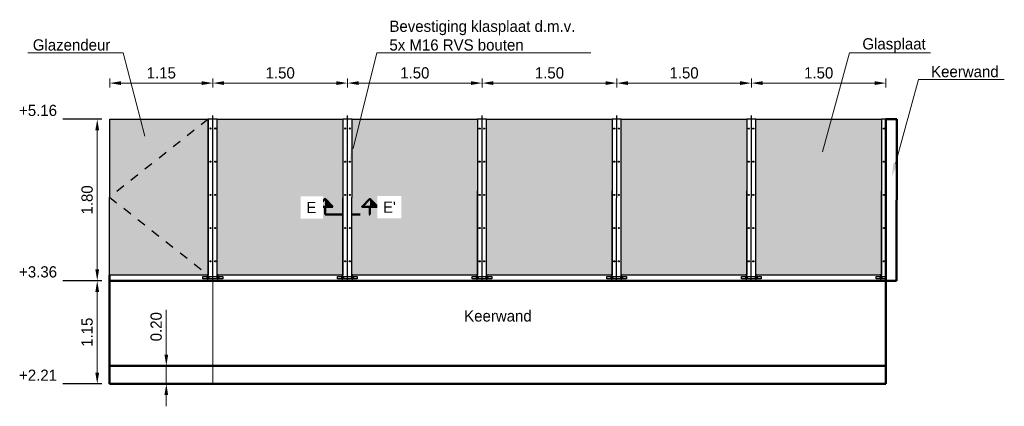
# Model space of a CAD drawing. Header units: metres. Extents: x -28193559.2 to -28193533, y -380000457.6 to -380000450.7.
# Tile 7 of 7: x -28193544 to -28193533, y -380000455 to -380000450.7. Entities that reach past the tile are written whole.
import ezdxf
from ezdxf import colors
from ezdxf.entities.mleader import LeaderData, LeaderLine
from ezdxf.math import Vec2, Vec3

# ---------------------------------------------------------------- set-up
doc = ezdxf.new("R2010")
doc.units = ezdxf.units.M
doc.header["$LTSCALE"] = 0.1
for name, pattern in [('ACAD_ISO04W100', [30, 24, -3, 0, -3]), ('CENTER2', [28.575, 19.05, -3.175, 3.175, -3.175]), ('HIDDEN', [9.525, 6.35, -3.175]), ('STIPPEL', [3, 1.5, -1.5])]:
    doc.linetypes.add(name, pattern=pattern)
for name, color, linetype in [('25', 1, 'Continuous'), ('DP-NW-Maatvoering', 7, 'Continuous'), ('glas', 3, 'Continuous'), ('Grijs1', 9, 'Continuous'), ('Hartlijn', 60, 'ACAD_ISO04W100'), ('Verborgen', 2, 'STIPPEL')]:
    doc.layers.add(name, color=color, linetype=linetype)
for name, color, linetype, lineweight in [('DP-NW-profiel (door derden te ontwerpen en detaileren)', 7, 'Continuous', 50), ('Plts-Detail', 5, 'CENTER2', 50), ('TL-2.5mm Tekst', 7, 'Continuous', 25)]:
    doc.layers.add(name, color=color, linetype=linetype, lineweight=lineweight)
doc.styles.add('StagCAD', font='StagCAD.ttf')
doc.dimstyles.new('GM-maatvoering', dxfattribs={"dimtxt": 2.5, "dimasz": 2.5, "dimexe": 1, "dimexo": 0, "dimgap": 1, "dimtad": 1, "dimrnd": 0.001, "dimzin": 1, "dimdsep": 46, "dimtxsty": 'StagCAD', "dimcen": 0.09, "dimclrd": 1, "dimclre": 1, "dimclrt": 7, "dimazin": 0, "dimtfac": 1, "dimtix": 1, "dimtmove": 0, "dimatfit": 3, "dimfxl": 1, "dimfxlon": 1, "dimtvp": 0.83, "dimtolj": 1, "dimtzin": 0, "dimlwd": 15, "dimlwe": 15, "dimarcsym": 0})

# ---------------------------------------------------------------- blocks, each defined once
blk = doc.blocks.new('*D18')
at = {"layer": 'Defpoints', "color": 0, "transparency": 16777216}
for p in [(-28193535.841, -380000451.418), (-28193537.341, -380000451.822), (-28193535.841, -380000451.822)]:
    blk.add_point(p, dxfattribs=at)
at = {"layer": 'DP-NW-Maatvoering', "color": 1, "lineweight": 15, "transparency": 16777216}
for p, q in [((-28193537.341, -380000451.468), (-28193537.341, -380000451.368)), ((-28193537.216, -380000451.418), (-28193535.966, -380000451.418)), ((-28193535.841, -380000451.468), (-28193535.841, -380000451.368))]:
    blk.add_line(p, q, dxfattribs=at)
at = {"layer": 'DP-NW-Maatvoering', "color": 1, "transparency": 16777216}
for points in [[(-28193537.216, -380000451.397), (-28193537.216, -380000451.439), (-28193537.341, -380000451.418)], [(-28193535.966, -380000451.397), (-28193535.966, -380000451.439), (-28193535.841, -380000451.418)]]:
    blk.add_solid(points, dxfattribs=at)
at = {"layer": 'DP-NW-Maatvoering', "color": 7, "transparency": 16777216, "insert": (-28193536.591, -380000451.305), "char_height": 0.125, "attachment_point": 5, "style": 'StagCAD'}
blk.add_mtext('\\A1;1.50', dxfattribs=at)
blk = doc.blocks.new('*D19')
at = {"layer": 'Defpoints', "color": 0, "transparency": 16777216}
for p in [(-28193534.341, -380000451.418), (-28193535.841, -380000451.822), (-28193534.341, -380000451.822)]:
    blk.add_point(p, dxfattribs=at)
at = {"layer": 'DP-NW-Maatvoering', "color": 1, "lineweight": 15, "transparency": 16777216}
for p, q in [((-28193535.841, -380000451.468), (-28193535.841, -380000451.368)), ((-28193535.716, -380000451.418), (-28193534.466, -380000451.418)), ((-28193534.341, -380000451.468), (-28193534.341, -380000451.368))]:
    blk.add_line(p, q, dxfattribs=at)
at = {"layer": 'DP-NW-Maatvoering', "color": 1, "transparency": 16777216}
for points in [[(-28193535.716, -380000451.397), (-28193535.716, -380000451.439), (-28193535.841, -380000451.418)], [(-28193534.466, -380000451.397), (-28193534.466, -380000451.439), (-28193534.341, -380000451.418)]]:
    blk.add_solid(points, dxfattribs=at)
at = {"layer": 'DP-NW-Maatvoering', "color": 7, "transparency": 16777216, "insert": (-28193535.091, -380000451.305), "char_height": 0.125, "attachment_point": 5, "style": 'StagCAD'}
blk.add_mtext('\\A1;1.50', dxfattribs=at)
blk = doc.blocks.new('*D20')
at = {"layer": 'Defpoints', "color": 0, "transparency": 16777216}
for p in [(-28193543.13, -380000453.62), (-28193542.992, -380000453.62), (-28193542.992, -380000454.77)]:
    blk.add_point(p, dxfattribs=at)
at = {"layer": 'DP-NW-Maatvoering', "color": 1, "lineweight": 15, "transparency": 16777216}
for p, q in [((-28193543.08, -380000453.62), (-28193543.18, -380000453.62)), ((-28193543.13, -380000454.645), (-28193543.13, -380000453.745)), ((-28193543.08, -380000454.77), (-28193543.18, -380000454.77))]:
    blk.add_line(p, q, dxfattribs=at)
at = {"layer": 'DP-NW-Maatvoering', "color": 1, "transparency": 16777216}
for points in [[(-28193543.151, -380000453.745), (-28193543.109, -380000453.745), (-28193543.13, -380000453.62)], [(-28193543.151, -380000454.645), (-28193543.109, -380000454.645), (-28193543.13, -380000454.77)]]:
    blk.add_solid(points, dxfattribs=at)
at = {"layer": 'DP-NW-Maatvoering', "color": 7, "transparency": 16777216, "insert": (-28193543.242, -380000454.195), "char_height": 0.125, "attachment_point": 5, "rotation": 90, "style": 'StagCAD'}
blk.add_mtext('\\A1;1.15', dxfattribs=at)
blk = doc.blocks.new('*D21')
at = {"layer": 'Defpoints', "color": 0, "transparency": 16777216}
for p in [(-28193543.13, -380000451.82), (-28193543.13, -380000451.82), (-28193543.13, -380000453.62)]:
    blk.add_point(p, dxfattribs=at)
at = {"layer": 'DP-NW-Maatvoering', "color": 1, "lineweight": 15, "transparency": 16777216}
for p, q in [((-28193543.13, -380000451.82), (-28193543.18, -380000451.82)), ((-28193543.13, -380000453.495), (-28193543.13, -380000451.945)), ((-28193543.13, -380000453.62), (-28193543.08, -380000453.62))]:
    blk.add_line(p, q, dxfattribs=at)
at = {"layer": 'DP-NW-Maatvoering', "color": 1, "transparency": 16777216}
for points in [[(-28193543.151, -380000451.945), (-28193543.109, -380000451.945), (-28193543.13, -380000451.82)], [(-28193543.151, -380000453.495), (-28193543.109, -380000453.495), (-28193543.13, -380000453.62)]]:
    blk.add_solid(points, dxfattribs=at)
at = {"layer": 'DP-NW-Maatvoering', "color": 7, "transparency": 16777216, "insert": (-28193543.242, -380000452.72), "char_height": 0.125, "attachment_point": 5, "rotation": 90, "style": 'StagCAD'}
blk.add_mtext('\\A1;1.80', dxfattribs=at)
blk = doc.blocks.new('*D22')
at = {"layer": 'Defpoints', "color": 0, "transparency": 16777216}
for p in [(-28193542.992, -380000454.57), (-28193542.36, -380000454.57), (-28193542.992, -380000454.77)]:
    blk.add_point(p, dxfattribs=at)
at = {"layer": 'DP-NW-Maatvoering', "color": 1, "lineweight": 15, "transparency": 16777216}
for p, q in [((-28193542.36, -380000454.445), (-28193542.36, -380000453.945)), ((-28193542.41, -380000454.57), (-28193542.31, -380000454.57)), ((-28193542.36, -380000454.77), (-28193542.36, -380000454.57)), ((-28193542.41, -380000454.77), (-28193542.31, -380000454.77)), ((-28193542.36, -380000454.895), (-28193542.36, -380000455.02))]:
    blk.add_line(p, q, dxfattribs=at)
at = {"layer": 'DP-NW-Maatvoering', "color": 1, "transparency": 16777216}
for points in [[(-28193542.381, -380000454.445), (-28193542.34, -380000454.445), (-28193542.36, -380000454.57)], [(-28193542.381, -380000454.895), (-28193542.34, -380000454.895), (-28193542.36, -380000454.77)]]:
    blk.add_solid(points, dxfattribs=at)
at = {"layer": 'DP-NW-Maatvoering', "color": 7, "transparency": 16777216, "insert": (-28193542.473, -380000454.133), "char_height": 0.125, "attachment_point": 5, "rotation": 90, "style": 'StagCAD'}
blk.add_mtext('\\A1;0.20', dxfattribs=at)
blk = doc.blocks.new('*D27')
at = {"layer": 'Defpoints', "color": 0, "transparency": 16777216}
for p in [(-28193537.341, -380000451.418), (-28193538.841, -380000451.822), (-28193537.341, -380000451.822)]:
    blk.add_point(p, dxfattribs=at)
at = {"layer": 'DP-NW-Maatvoering', "color": 1, "lineweight": 15, "transparency": 16777216}
for p, q in [((-28193538.841, -380000451.468), (-28193538.841, -380000451.368)), ((-28193538.716, -380000451.418), (-28193537.466, -380000451.418)), ((-28193537.341, -380000451.468), (-28193537.341, -380000451.368))]:
    blk.add_line(p, q, dxfattribs=at)
at = {"layer": 'DP-NW-Maatvoering', "color": 1, "transparency": 16777216}
for points in [[(-28193538.716, -380000451.397), (-28193538.716, -380000451.439), (-28193538.841, -380000451.418)], [(-28193537.466, -380000451.397), (-28193537.466, -380000451.439), (-28193537.341, -380000451.418)]]:
    blk.add_solid(points, dxfattribs=at)
at = {"layer": 'DP-NW-Maatvoering', "color": 7, "transparency": 16777216, "insert": (-28193538.091, -380000451.305), "char_height": 0.125, "attachment_point": 5, "style": 'StagCAD'}
blk.add_mtext('\\A1;1.50', dxfattribs=at)
blk = doc.blocks.new('*D28')
at = {"layer": 'Defpoints', "color": 0, "transparency": 16777216}
for p in [(-28193538.841, -380000451.418), (-28193540.341, -380000451.822), (-28193538.841, -380000451.822)]:
    blk.add_point(p, dxfattribs=at)
at = {"layer": 'DP-NW-Maatvoering', "color": 1, "lineweight": 15, "transparency": 16777216}
for p, q in [((-28193540.341, -380000451.468), (-28193540.341, -380000451.368)), ((-28193540.216, -380000451.418), (-28193538.966, -380000451.418)), ((-28193538.841, -380000451.468), (-28193538.841, -380000451.368))]:
    blk.add_line(p, q, dxfattribs=at)
at = {"layer": 'DP-NW-Maatvoering', "color": 1, "transparency": 16777216}
for points in [[(-28193540.216, -380000451.397), (-28193540.216, -380000451.439), (-28193540.341, -380000451.418)], [(-28193538.966, -380000451.397), (-28193538.966, -380000451.439), (-28193538.841, -380000451.418)]]:
    blk.add_solid(points, dxfattribs=at)
at = {"layer": 'DP-NW-Maatvoering', "color": 7, "transparency": 16777216, "insert": (-28193539.591, -380000451.305), "char_height": 0.125, "attachment_point": 5, "style": 'StagCAD'}
blk.add_mtext('\\A1;1.50', dxfattribs=at)
blk = doc.blocks.new('*D29')
at = {"layer": 'Defpoints', "color": 0, "transparency": 16777216}
for p in [(-28193540.341, -380000451.418), (-28193541.841, -380000451.822), (-28193540.341, -380000451.822)]:
    blk.add_point(p, dxfattribs=at)
at = {"layer": 'DP-NW-Maatvoering', "color": 1, "lineweight": 15, "transparency": 16777216}
for p, q in [((-28193541.841, -380000451.468), (-28193541.841, -380000451.368)), ((-28193541.716, -380000451.418), (-28193540.466, -380000451.418)), ((-28193540.341, -380000451.468), (-28193540.341, -380000451.368))]:
    blk.add_line(p, q, dxfattribs=at)
at = {"layer": 'DP-NW-Maatvoering', "color": 1, "transparency": 16777216}
for points in [[(-28193541.716, -380000451.397), (-28193541.716, -380000451.439), (-28193541.841, -380000451.418)], [(-28193540.466, -380000451.397), (-28193540.466, -380000451.439), (-28193540.341, -380000451.418)]]:
    blk.add_solid(points, dxfattribs=at)
at = {"layer": 'DP-NW-Maatvoering', "color": 7, "transparency": 16777216, "insert": (-28193541.091, -380000451.305), "char_height": 0.125, "attachment_point": 5, "style": 'StagCAD'}
blk.add_mtext('\\A1;1.50', dxfattribs=at)
blk = doc.blocks.new('*D30')
at = {"layer": 'Defpoints', "color": 0, "transparency": 16777216}
for p in [(-28193541.841, -380000451.418), (-28193542.991, -380000451.82), (-28193541.841, -380000451.822)]:
    blk.add_point(p, dxfattribs=at)
at = {"layer": 'DP-NW-Maatvoering', "color": 1, "lineweight": 15, "transparency": 16777216}
for p, q in [((-28193542.991, -380000451.468), (-28193542.991, -380000451.368)), ((-28193542.866, -380000451.418), (-28193541.966, -380000451.418)), ((-28193541.841, -380000451.468), (-28193541.841, -380000451.368))]:
    blk.add_line(p, q, dxfattribs=at)
at = {"layer": 'DP-NW-Maatvoering', "color": 1, "transparency": 16777216}
for points in [[(-28193542.866, -380000451.397), (-28193542.866, -380000451.439), (-28193542.991, -380000451.418)], [(-28193541.966, -380000451.397), (-28193541.966, -380000451.439), (-28193541.841, -380000451.418)]]:
    blk.add_solid(points, dxfattribs=at)
at = {"layer": 'DP-NW-Maatvoering', "color": 7, "transparency": 16777216, "insert": (-28193542.416, -380000451.305), "char_height": 0.125, "attachment_point": 5, "style": 'StagCAD'}
blk.add_mtext('\\A1;1.15', dxfattribs=at)

msp = doc.modelspace()

# ---------------------------------------------------------------- hatches: boundary and pattern name
at = {"layer": 'Grijs1'}
for points in [[(-28193541.892, -380000451.82), (-28193542.991, -380000451.82), (-28193542.992, -380000453.557), (-28193541.892, -380000453.558)], [(-28193540.392, -380000451.82), (-28193541.792, -380000451.82), (-28193541.792, -380000453.558), (-28193540.392, -380000453.558)], [(-28193538.891, -380000451.821), (-28193540.291, -380000451.82), (-28193540.292, -380000453.559), (-28193538.892, -380000453.56)], [(-28193537.391, -380000451.821), (-28193538.791, -380000451.82), (-28193538.792, -380000453.559), (-28193537.392, -380000453.56)], [(-28193535.891, -380000451.821), (-28193537.291, -380000451.82), (-28193537.292, -380000453.559), (-28193535.892, -380000453.56)], [(-28193534.391, -380000451.821), (-28193535.791, -380000451.82), (-28193535.792, -380000453.56), (-28193534.392, -380000453.56)]]:
    msp.add_hatch(color=256, dxfattribs=at).paths.add_polyline_path(points)

# ---------------------------------------------------------------- linework, layer by layer
at = {"layer": '25'}
for p, q in [((-28193541.892, -380000453.573), (-28193541.892, -380000451.82)), ((-28193541.792, -380000451.82), (-28193541.892, -380000451.82)), ((-28193541.792, -380000453.573), (-28193541.792, -380000451.82)), ((-28193540.392, -380000453.573), (-28193540.391, -380000451.82)), ((-28193540.291, -380000451.82), (-28193540.391, -380000451.82)), ((-28193540.292, -380000453.573), (-28193540.291, -380000451.82)), ((-28193538.791, -380000451.821), (-28193538.891, -380000451.821)), ((-28193537.291, -380000451.821), (-28193537.391, -380000451.821)), ((-28193535.791, -380000451.821), (-28193535.891, -380000451.821)), ((-28193534.341, -380000451.821), (-28193534.391, -380000451.821)), ((-28193538.892, -380000453.575), (-28193538.891, -380000452.62)), ((-28193538.792, -380000453.575), (-28193538.791, -380000452.62)), ((-28193537.392, -380000453.575), (-28193537.391, -380000452.62)), ((-28193537.292, -380000453.575), (-28193537.291, -380000452.62)), ((-28193535.892, -380000453.575), (-28193535.891, -380000452.62)), ((-28193535.792, -380000453.575), (-28193535.791, -380000452.62)), ((-28193534.392, -380000453.575), (-28193534.391, -380000452.62))]:
    msp.add_line(p, q, dxfattribs=at)
for points in [[(-28193541.952, -380000453.573), (-28193541.732, -380000453.573), (-28193541.732, -380000453.598), (-28193541.952, -380000453.598), (-28193541.952, -380000453.573)], [(-28193540.452, -380000453.573), (-28193540.232, -380000453.573), (-28193540.232, -380000453.598), (-28193540.452, -380000453.598), (-28193540.452, -380000453.573)], [(-28193538.952, -380000453.575), (-28193538.732, -380000453.575), (-28193538.732, -380000453.6), (-28193538.952, -380000453.6), (-28193538.952, -380000453.575)], [(-28193537.452, -380000453.575), (-28193537.232, -380000453.575), (-28193537.232, -380000453.6), (-28193537.452, -380000453.6), (-28193537.452, -380000453.575)], [(-28193535.952, -380000453.575), (-28193535.732, -380000453.575), (-28193535.732, -380000453.6), (-28193535.952, -380000453.6), (-28193535.952, -380000453.575)]]:
    msp.add_lwpolyline(points, close=True, dxfattribs=at)
msp.add_lwpolyline([(-28193534.342, -380000453.6), (-28193534.452, -380000453.6), (-28193534.452, -380000453.575), (-28193534.342, -380000453.575)], dxfattribs=at)
at = {"layer": 'DP-NW-profiel (door derden te ontwerpen en detaileren)'}
for p, q in [((-28193534.342, -380000453.56), (-28193534.341, -380000451.821)), ((-28193534.222, -380000453.62), (-28193534.221, -380000451.821)), ((-28193542.992, -380000453.62), (-28193534.342, -380000453.62)), ((-28193542.992, -380000454.57), (-28193534.342, -380000454.57)), ((-28193542.992, -380000454.77), (-28193534.342, -380000454.77))]:
    msp.add_line(p, q, dxfattribs=at)
for points in [[(-28193534.341, -380000451.82), (-28193534.221, -380000451.82)], [(-28193542.992, -380000454.77), (-28193542.992, -380000453.557)], [(-28193534.342, -380000453.56), (-28193534.342, -380000454.77)], [(-28193534.222, -380000453.62), (-28193534.342, -380000453.62)]]:
    msp.add_lwpolyline(points, dxfattribs=at)
at = {"layer": 'DP-NW-profiel (door derden te ontwerpen en detaileren)', "lineweight": 20}
msp.add_lwpolyline([(-28193541.842, -380000453.62), (-28193541.842, -380000454.77)], dxfattribs=at)
at = {"layer": 'DP-NW-profiel (door derden te ontwerpen en detaileren)', "lineweight": 25}
for centre in [(-28193541.869, -380000451.924), (-28193541.814, -380000451.924), (-28193540.368, -380000451.924), (-28193540.315, -380000451.924), (-28193538.868, -380000451.925), (-28193538.819, -380000451.925), (-28193537.368, -380000451.925), (-28193537.319, -380000451.925), (-28193535.868, -380000451.925), (-28193535.819, -380000451.925), (-28193534.364, -380000451.925), (-28193541.869, -380000452.294), (-28193541.815, -380000452.294), (-28193540.368, -380000452.294), (-28193540.315, -380000452.294), (-28193538.868, -380000452.294), (-28193538.819, -380000452.294), (-28193537.368, -380000452.294), (-28193537.319, -380000452.294), (-28193535.868, -380000452.294), (-28193535.819, -380000452.294), (-28193534.364, -380000452.294), (-28193541.869, -380000452.664), (-28193541.815, -380000452.664), (-28193540.368, -380000452.664), (-28193540.316, -380000452.664), (-28193538.868, -380000452.664), (-28193538.819, -380000452.664), (-28193537.368, -380000452.664), (-28193537.319, -380000452.664), (-28193535.868, -380000452.664), (-28193535.819, -380000452.664), (-28193534.364, -380000452.664), (-28193541.869, -380000453.034), (-28193541.815, -380000453.034), (-28193540.368, -380000453.034), (-28193540.316, -380000453.034), (-28193538.868, -380000453.034), (-28193538.819, -380000453.034), (-28193537.368, -380000453.034), (-28193537.319, -380000453.034), (-28193535.868, -380000453.034), (-28193535.819, -380000453.034), (-28193534.364, -380000453.034), (-28193541.869, -380000453.404), (-28193541.815, -380000453.404), (-28193540.368, -380000453.404), (-28193540.316, -380000453.404), (-28193538.868, -380000453.404), (-28193538.819, -380000453.404), (-28193537.368, -380000453.404), (-28193537.319, -380000453.404), (-28193535.868, -380000453.404), (-28193535.819, -380000453.404), (-28193534.364, -380000453.404)]:
    msp.add_circle(centre, 0.006, dxfattribs=at)
at = {"layer": 'glas'}
for points in [[(-28193542.991, -380000451.82), (-28193541.892, -380000451.82), (-28193541.892, -380000453.558), (-28193542.992, -380000453.557)], [(-28193540.392, -380000453.558), (-28193541.792, -380000453.558), (-28193541.792, -380000451.82), (-28193540.392, -380000451.82)], [(-28193537.392, -380000453.56), (-28193538.792, -380000453.559), (-28193538.791, -380000451.82), (-28193537.391, -380000451.821)], [(-28193535.892, -380000453.56), (-28193537.292, -380000453.559), (-28193537.291, -380000451.82), (-28193535.891, -380000451.821)], [(-28193534.392, -380000453.56), (-28193535.792, -380000453.56), (-28193535.791, -380000451.82), (-28193534.391, -380000451.821)]]:
    msp.add_lwpolyline(points, close=True, dxfattribs=at)
at = {"layer": 'glas', "linetype": 'HIDDEN', "ltscale": 0.1}
for points in [[(-28193541.892, -380000451.82), (-28193542.992, -380000452.689)], [(-28193542.992, -380000452.689), (-28193541.892, -380000453.558)]]:
    msp.add_lwpolyline(points, dxfattribs=at)
at = {"layer": 'Hartlijn'}
for p, q in [((-28193541.842, -380000453.62), (-28193541.842, -380000451.779)), ((-28193540.342, -380000453.62), (-28193540.341, -380000451.779)), ((-28193538.842, -380000453.62), (-28193538.841, -380000451.78)), ((-28193537.342, -380000453.62), (-28193537.341, -380000451.78)), ((-28193535.842, -380000453.62), (-28193535.841, -380000451.78)), ((-28193541.897, -380000453.618), (-28193541.897, -380000453.547)), ((-28193541.787, -380000453.618), (-28193541.787, -380000453.547)), ((-28193540.397, -380000453.618), (-28193540.397, -380000453.547)), ((-28193540.287, -380000453.618), (-28193540.287, -380000453.547)), ((-28193538.897, -380000453.62), (-28193538.897, -380000453.549)), ((-28193538.787, -380000453.62), (-28193538.787, -380000453.549)), ((-28193537.397, -380000453.62), (-28193537.397, -380000453.549)), ((-28193537.287, -380000453.62), (-28193537.287, -380000453.549)), ((-28193535.897, -380000453.62), (-28193535.897, -380000453.549)), ((-28193535.787, -380000453.62), (-28193535.787, -380000453.549)), ((-28193534.397, -380000453.62), (-28193534.397, -380000453.549))]:
    msp.add_line(p, q, dxfattribs=at)
at = {"layer": 'Plts-Detail', "linetype": 'Continuous', "ltscale": 0.5}
for p, q in [((-28193540.591, -380000452.884), (-28193540.591, -380000452.796)), ((-28193540.091, -380000452.884), (-28193540.091, -380000452.796))]:
    msp.add_line(p, q, dxfattribs=at)
at = {"layer": 'Plts-Detail', "ltscale": 0.1}
msp.add_line((-28193540.591, -380000452.884), (-28193540.091, -380000452.884), dxfattribs=at)
at = {"layer": 'Plts-Detail', "linetype": 'Continuous', "ltscale": 0.5, "flags": 128}
for points in [[(-28193540.504, -380000452.796), (-28193540.679, -380000452.796), (-28193540.591, -380000452.709), (-28193540.504, -380000452.796)], [(-28193540.004, -380000452.796), (-28193540.179, -380000452.796), (-28193540.091, -380000452.709), (-28193540.004, -380000452.796)]]:
    msp.add_lwpolyline(points, dxfattribs=at)
at = {"layer": 'Plts-Detail', "linetype": 'Continuous', "ltscale": 0.5}
for points in [[(-28193540.591, -380000452.796), (-28193540.591, -380000452.709), (-28193540.504, -380000452.796)], [(-28193540.091, -380000452.796), (-28193540.091, -380000452.709), (-28193540.004, -380000452.796)]]:
    msp.add_solid(points, dxfattribs=at)
at = {"layer": 'TL-2.5mm Tekst', "color": 1}
for p, q in [((-28193543.08, -380000451.82), (-28193543.99, -380000451.82)), ((-28193543.08, -380000453.62), (-28193543.99, -380000453.62)), ((-28193543.079, -380000454.77), (-28193543.991, -380000454.77))]:
    msp.add_line(p, q, dxfattribs=at)
at = {"layer": 'Verborgen'}
for p, q in [((-28193541.908, -380000453.573), (-28193541.908, -380000453.598)), ((-28193541.886, -380000453.573), (-28193541.886, -380000453.598)), ((-28193541.798, -380000453.573), (-28193541.798, -380000453.598)), ((-28193541.776, -380000453.573), (-28193541.776, -380000453.598)), ((-28193540.408, -380000453.573), (-28193540.408, -380000453.598)), ((-28193540.386, -380000453.573), (-28193540.386, -380000453.598)), ((-28193540.298, -380000453.573), (-28193540.298, -380000453.598)), ((-28193540.276, -380000453.573), (-28193540.276, -380000453.598)), ((-28193538.908, -380000453.575), (-28193538.908, -380000453.6)), ((-28193538.886, -380000453.575), (-28193538.886, -380000453.6)), ((-28193538.798, -380000453.575), (-28193538.798, -380000453.6)), ((-28193538.776, -380000453.575), (-28193538.776, -380000453.6)), ((-28193537.408, -380000453.575), (-28193537.408, -380000453.6)), ((-28193537.386, -380000453.575), (-28193537.386, -380000453.6)), ((-28193537.298, -380000453.575), (-28193537.298, -380000453.6)), ((-28193537.276, -380000453.575), (-28193537.276, -380000453.6)), ((-28193535.908, -380000453.575), (-28193535.908, -380000453.6)), ((-28193535.886, -380000453.575), (-28193535.886, -380000453.6)), ((-28193535.798, -380000453.575), (-28193535.798, -380000453.6)), ((-28193535.776, -380000453.575), (-28193535.776, -380000453.6)), ((-28193534.408, -380000453.575), (-28193534.408, -380000453.6)), ((-28193534.386, -380000453.575), (-28193534.386, -380000453.6))]:
    msp.add_line(p, q, dxfattribs=at)

# ---------------------------------------------------------------- texts
at = {"layer": 'DP-NW-Maatvoering', "color": 7, "char_height": 0.125, "attachment_point": 7, "style": 'StagCAD', "bg_fill": 2}
for s, insert in [('+3.36', (-28193544.001, -380000453.586)), ('Keerwand', (-28193539.041, -380000454.077)), ('+2.21', (-28193544.001, -380000454.736))]:
    msp.add_mtext(s, dxfattribs=dict(at, insert=insert))

# ---------------------------------------------------------------- dimensions: what is measured, and where the dimension line sits
at = {"layer": 'DP-NW-Maatvoering'}
for base, p1, p2, picture, middle in [((-28193541.841, -380000451.418), (-28193542.991, -380000451.82), (-28193541.841, -380000451.822), '*D30', (-28193542.416, -380000451.305)), ((-28193540.341, -380000451.418), (-28193541.841, -380000451.822), (-28193540.341, -380000451.822), '*D29', (-28193541.091, -380000451.305)), ((-28193538.841, -380000451.418), (-28193540.341, -380000451.822), (-28193538.841, -380000451.822), '*D28', (-28193539.591, -380000451.305)), ((-28193537.341, -380000451.418), (-28193538.841, -380000451.822), (-28193537.341, -380000451.822), '*D27', (-28193538.091, -380000451.305)), ((-28193535.841, -380000451.418), (-28193537.341, -380000451.822), (-28193535.841, -380000451.822), '*D18', (-28193536.591, -380000451.305)), ((-28193534.341, -380000451.418), (-28193535.841, -380000451.822), (-28193534.341, -380000451.822), '*D19', (-28193535.091, -380000451.305))]:
    dim = msp.add_linear_dim(base=base, p1=p1, p2=p2, dimstyle='GM-maatvoering', dxfattribs=at)
    dim.commit()
    dim.dimension.update_dxf_attribs({"geometry": picture, "text_midpoint": middle})
for base, p1, p2, picture, middle in [((-28193543.13, -380000451.82), (-28193543.13, -380000453.62), (-28193543.13, -380000451.82), '*D21', (-28193543.242, -380000452.72)), ((-28193543.13, -380000453.62), (-28193542.992, -380000454.77), (-28193542.992, -380000453.62), '*D20', (-28193543.242, -380000454.195))]:
    dim = msp.add_linear_dim(base=base, p1=p1, p2=p2, angle=90, dimstyle='GM-maatvoering', dxfattribs=at)
    dim.commit()
    dim.dimension.update_dxf_attribs({"geometry": picture, "text_midpoint": middle})
dim = msp.add_linear_dim(base=(-28193542.36, -380000454.57), p1=(-28193542.992, -380000454.77), p2=(-28193542.992, -380000454.57), angle=90, dimstyle='GM-maatvoering', dxfattribs=at)
dim.commit()
dim.dimension.update_dxf_attribs({"geometry": '*D22', "text_midpoint": (-28193542.36, -380000454.133), "dimtype": 160})

# ---------------------------------------------------------------- leaders
ml = msp.add_multileader_mtext('Standard', dxfattribs=at)
ml.set_content('Bevestiging klasplaat d.m.v.\\P5x M16 RVS bouten', color=256, style='StagCAD')
ml.set_leader_properties(color=1, linetype='Continuous', lineweight=18)
ml.build(insert=Vec2(0, 0))
ml.multileader.update_dxf_attribs({"text_left_attachment_type": 5, "text_right_attachment_type": 5, "dogleg_length": 0.83, "arrow_head_size": 0.15, "scale": 0.05})
ctx = ml.context
ctx.base_point, ctx.scale, ctx.char_height, ctx.arrow_head_size, ctx.landing_gap_size, ctx.plane_origin = Vec3(-28193539.974, -380000451.08), 0.05, 0.125, 0.15, 0.1, Vec3(-28193540.169, -380000451.754)
ctx.left_attachment, ctx.right_attachment = 5, 5
notes = []
notes.append((ctx, [(0, (1, 1, 0), (-28193540.016, -380000451.08), (1, 0), 0.0415, [(0, [(-28193540.315, -380000452.294)], 0, [])])]))
ctx.mtext.insert, ctx.mtext.flow_direction = Vec3(-28193539.874, -380000450.722), 5
ml = msp.add_multileader_mtext('Standard', dxfattribs=at)
ml.set_content('Glazendeur', color=256, style='StagCAD')
ml.set_leader_properties(color=1, linetype='Continuous', lineweight=18)
ml.build(insert=Vec2(0, 0))
ml.multileader.update_dxf_attribs({"text_left_attachment_type": 5, "text_right_attachment_type": 5, "dogleg_length": 0.83, "arrow_head_size": 0.15, "scale": 0.05})
ctx = ml.context
ctx.base_point, ctx.scale, ctx.char_height, ctx.arrow_head_size, ctx.landing_gap_size, ctx.plane_origin = Vec3(-28193543.896, -380000451.08), 0.05, 0.125, 0.15, 0.1, Vec3(-28193542.689, -380000451.643)
ctx.left_attachment, ctx.right_attachment, ctx.text_align_type = 5, 5, 2
notes.append((ctx, [(0, (1, 1, 0), (-28193542.842, -380000451.08), (-1, 0), 0.0415, [(0, [(-28193542.563, -380000452.154)], 0, [])])]))
ctx.mtext.insert, ctx.mtext.alignment, ctx.mtext.flow_direction = Vec3(-28193542.984, -380000450.93), 3, 5
ml = msp.add_multileader_mtext('Standard', dxfattribs=at)
ml.set_content('Glasplaat', color=256, style='StagCAD')
ml.set_leader_properties(color=1, linetype='Continuous', lineweight=18)
ml.build(insert=Vec2(0, 0))
ml.multileader.update_dxf_attribs({"text_left_attachment_type": 5, "text_right_attachment_type": 5, "dogleg_length": 0.83, "arrow_head_size": 0.15, "scale": 0.05})
ctx = ml.context
ctx.base_point, ctx.scale, ctx.char_height, ctx.arrow_head_size, ctx.landing_gap_size, ctx.plane_origin = Vec3(-28193534.704, -380000451.08), 0.05, 0.125, 0.15, 0.1, Vec3(-28193534.899, -380000451.643)
ctx.left_attachment, ctx.right_attachment = 5, 5
notes.append((ctx, [(0, (1, 1, 0), (-28193534.746, -380000451.08), (1, 0), 0.0415, [(0, [(-28193535.089, -380000452.328)], 0, [])])]))
ctx.mtext.insert, ctx.mtext.flow_direction = Vec3(-28193534.604, -380000450.918), 5
ml = msp.add_multileader_mtext('Standard', dxfattribs=at)
ml.set_content('Keerwand', color=256, style='StagCAD')
ml.set_leader_properties(color=1, linetype='Continuous', lineweight=18)
ml.build(insert=Vec2(0, 0))
ml.multileader.update_dxf_attribs({"text_left_attachment_type": 5, "text_right_attachment_type": 5, "dogleg_length": 0.83, "arrow_head_size": 0.15, "scale": 0.05})
ctx = ml.context
ctx.base_point, ctx.scale, ctx.char_height, ctx.arrow_head_size, ctx.landing_gap_size, ctx.plane_origin = Vec3(-28193533.938, -380000451.377), 0.05, 0.125, 0.15, 0.1, Vec3(-28193534.133, -380000451.939)
ctx.left_attachment, ctx.right_attachment = 5, 5
notes.append((ctx, [(0, (1, 1, 0), (-28193533.98, -380000451.377), (1, 0), 0.0415, [(0, [(-28193534.275, -380000452.457)], 0, [])])]))
ctx.mtext.insert, ctx.mtext.flow_direction = Vec3(-28193533.838, -380000451.227), 5
for ctx, leaders in notes:
    for number, flags, end, landing, length, lines in leaders:
        leader = LeaderData()
        leader.index, (leader.has_last_leader_line, leader.has_dogleg_vector, leader.attachment_direction) = number, flags
        leader.last_leader_point, leader.dogleg_vector, leader.dogleg_length = Vec3(end), Vec3(landing), length
        for number, points, colour, breaks in lines:
            line = LeaderLine()
            line.index, line.vertices, line.color, line.breaks = number, Vec3.list(points), colors.encode_raw_color(colour), breaks
            leader.lines.append(line)
        ctx.leaders.append(leader)

# ---------------------------------------------------------------- next in the draw order: texts
at = {"layer": 'DP-NW-Maatvoering', "color": 7, "insert": (-28193544.001, -380000451.786), "char_height": 0.125, "attachment_point": 7, "style": 'StagCAD', "bg_fill": 2}
msp.add_mtext('+5.16', dxfattribs=at)
at = {"layer": 'Plts-Detail', "linetype": 'Continuous', "ltscale": 0.1, "char_height": 0.125, "attachment_point": 7, "style": 'StagCAD', "bg_fill": 2}
for s, insert in [('E', (-28193540.8, -380000452.867)), ("E'", (-28193539.946, -380000452.863))]:
    msp.add_mtext(s, dxfattribs=dict(at, insert=insert))

# ---------------------------------------------------------------- next in the draw order: linework, layer by layer
at = {"layer": 'glas'}
msp.add_lwpolyline([(-28193538.892, -380000453.56), (-28193540.292, -380000453.559), (-28193540.291, -380000451.82), (-28193538.891, -380000451.821)], close=True, dxfattribs=at)

doc.saveas('drawing.dxf')
